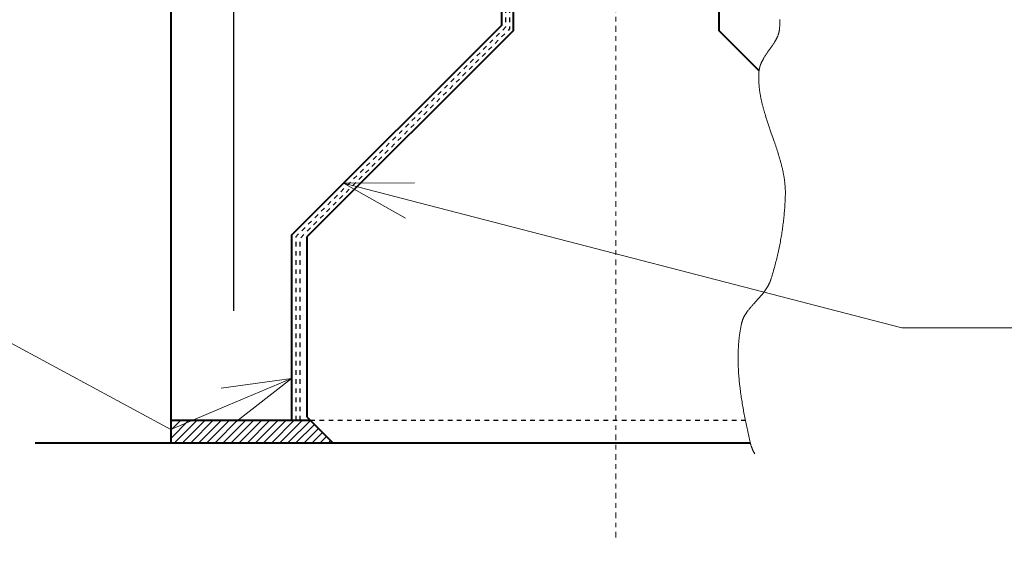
# Model space of a CAD drawing. Extents: x 0 to 958, y 0 to 252.
# Tile 12 of 16: x 264 to 286, y 190 to 202. Entities that reach past the tile are written whole.
import ezdxf
from ezdxf import colors
from ezdxf.entities.mleader import LeaderData, LeaderLine
from ezdxf.math import Vec2, Vec3

# ---------------------------------------------------------------- set-up
doc = ezdxf.new("R2010")
doc.units = 0
doc.header["$MEASUREMENT"] = 0
doc.linetypes.add('Wisdot2', pattern=[0.125, 0.0625, -0.0625])
doc.linetypes.add('Wisdot4', pattern=[0.28125, 0.125, -0.0625, 0.03125, -0.0625])
for name, color, linetype, lineweight in [('B_ANNO_BREAK', 7, 'Continuous', 18), ('B_ANNO_DIM', 7, 'Continuous', 18), ('B_ANNO_TEXT', 7, 'Continuous', 18), ('B_CNTR', 1, 'Wisdot4', 18), ('B_CONC_DECK', 1, 'Continuous', 40), ('B_CONC_GIRD', 50, 'Continuous', 40), ('B_CONC_PIER', 30, 'Continuous', 40), ('B_DETAIL_HIDDEN', 7, 'Wisdot2', 25), ('B_REBAR', 5, 'Continuous', 25)]:
    doc.layers.add(name, color=color, linetype=linetype, lineweight=lineweight)
doc.styles.add('Annotative', font='calibri.ttf', dxfattribs={"height": 0.0625})

# ---------------------------------------------------------------- blocks, each defined once
blk = doc.blocks.new('_Open30')
at = {"color": 0, "linetype": 'ByBlock', "lineweight": -2}
for p, q in [((-1, 0.268), (0, 0)), ((0, 0), (-1, -0.268)), ((0, 0), (-1, 0))]:
    blk.add_line(p, q, dxfattribs=at)
blk = doc.blocks.new('*U124')
at = {"layer": 'B_CONC_DECK', "lineweight": 9}
h = blk.add_hatch(dxfattribs=at)
h.set_pattern_fill('ANSI31', color=256)
h.set_pattern_definition([(45, (-27.77928, 1118.56107), (-0.088388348, 0.088388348), [])])
h.paths.add_polyline_path([(270.4898, 193.3612), (267.4463, 193.3612), (267.4463, 192.8684), (270.9825, 192.8684)])
at = {"layer": 'B_ANNO_BREAK'}
blk.add_lwpolyline([(280.739, 202.1169), (280.7389, 202.1001), (280.7387, 202.0833), (280.7384, 202.0665), (280.738, 202.0497), (280.7374, 202.0329), (280.7368, 202.0162), (280.736, 201.9995), (280.7352, 201.9827), (280.7341, 201.966), (280.733, 201.9494), (280.7317, 201.9327), (280.7303, 201.9161), (280.7295, 201.9078), (280.7286, 201.8995), (280.7276, 201.8912), (280.7265, 201.883), (280.7252, 201.8748), (280.7238, 201.8667), (280.7222, 201.8585), (280.7205, 201.8504), (280.7187, 201.8424), (280.7168, 201.8343), (280.7147, 201.8263), (280.7125, 201.8184), (280.7102, 201.8104), (280.7078, 201.8025), (280.7052, 201.7946), (280.7026, 201.7867), (280.6998, 201.7789), (280.697, 201.7711), (280.694, 201.7633), (280.6909, 201.7555), (280.6878, 201.7478), (280.6845, 201.74), (280.6811, 201.7323), (280.6777, 201.7247), (280.6741, 201.717), (280.6705, 201.7094), (280.6668, 201.7018), (280.663, 201.6942), (280.6591, 201.6866), (280.6552, 201.679), (280.6511, 201.6715), (280.647, 201.664), (280.6429, 201.6565), (280.6386, 201.649), (280.6343, 201.6415), (280.6299, 201.6341), (280.6255, 201.6266), (280.621, 201.6192), (280.6119, 201.6044), (280.6025, 201.5896), (280.593, 201.5749), (280.5833, 201.5602), (280.5734, 201.5456), (280.5635, 201.531), (280.5534, 201.5164), (280.5432, 201.5018), (280.533, 201.4873), (280.5124, 201.4583), (280.4918, 201.4292), (280.4712, 201.4002), (280.4611, 201.3857), (280.451, 201.3711), (280.441, 201.3566), (280.4311, 201.342), (280.4214, 201.3274), (280.4119, 201.3127), (280.4025, 201.298), (280.3933, 201.2832), (280.3888, 201.2759), (280.3844, 201.2685), (280.38, 201.261), (280.3757, 201.2536), (280.3715, 201.2462), (280.3673, 201.2387), (280.3632, 201.2312), (280.3591, 201.2237), (280.3551, 201.2162), (280.3513, 201.2087), (280.3474, 201.2012), (280.3437, 201.1936), (280.3401, 201.186), (280.3365, 201.1784), (280.333, 201.1708), (280.3297, 201.1632), (280.3264, 201.1555), (280.3232, 201.1479), (280.3201, 201.1402), (280.3171, 201.1324), (280.3143, 201.1247), (280.3115, 201.1169), (280.3088, 201.1091), (280.3063, 201.1013), (280.3038, 201.0935), (280.3015, 201.0856), (280.2993, 201.0777), (280.2972, 201.0698), (280.2952, 201.0618), (280.2934, 201.0538), (280.2917, 201.0458), (280.2901, 201.0378), (280.2887, 201.0297), (280.2874, 201.0216), (280.2862, 201.0135), (280.2852, 201.0053), (280.2843, 200.9971), (280.2835, 200.9889), (280.2821, 200.9725), (280.2809, 200.956), (280.2798, 200.9396), (280.2789, 200.9231), (280.2782, 200.9067), (280.2776, 200.8902), (280.2772, 200.8738), (280.2769, 200.8573), (280.2768, 200.8409), (280.2768, 200.8244), (280.277, 200.808), (280.2774, 200.7915), (280.2778, 200.775), (280.2785, 200.7586), (280.2792, 200.7421), (280.2802, 200.7257), (280.2812, 200.7092), (280.2824, 200.6927), (280.2837, 200.6762), (280.2852, 200.6598), (280.2867, 200.6433), (280.2885, 200.6268), (280.2903, 200.6104), (280.2922, 200.5939), (280.2943, 200.5774), (280.2965, 200.5609), (280.2989, 200.5444), (280.3013, 200.528), (280.3038, 200.5115), (280.3065, 200.495), (280.3093, 200.4785), (280.3122, 200.462), (280.3151, 200.4455), (280.3182, 200.4291), (280.3214, 200.4126), (280.3247, 200.3961), (280.3281, 200.3796), (280.3316, 200.3631), (280.3352, 200.3466), (280.3389, 200.3301), (280.3426, 200.3136), (280.3465, 200.2971), (280.3504, 200.2806), (280.3544, 200.2641), (280.3585, 200.2476), (280.3627, 200.2311), (280.367, 200.2146), (280.3713, 200.1981), (280.3757, 200.1816), (280.3802, 200.1651), (280.3848, 200.1486), (280.3894, 200.132), (280.3941, 200.1155), (280.3988, 200.099), (280.4037, 200.0825), (280.4085, 200.066), (280.4135, 200.0495), (280.4235, 200.0164), (280.4337, 199.9834), (280.4442, 199.9504), (280.4548, 199.9173), (280.4655, 199.8843), (280.4765, 199.8512), (280.4875, 199.8182), (280.4987, 199.7851), (280.5099, 199.752), (280.5212, 199.719), (280.5441, 199.6528), (280.59, 199.5205), (280.6129, 199.4543), (280.6242, 199.4212), (280.6355, 199.3881), (280.6466, 199.355), (280.6577, 199.3219), (280.6686, 199.2888), (280.6794, 199.2557), (280.69, 199.2226), (280.7004, 199.1895), (280.7107, 199.1564), (280.7207, 199.1233), (280.7257, 199.1067), (280.7305, 199.0901), (280.7354, 199.0736), (280.7401, 199.057), (280.7448, 199.0405), (280.7495, 199.0239), (280.754, 199.0074), (280.7585, 198.9908), (280.7629, 198.9742), (280.7673, 198.9577), (280.7715, 198.9411), (280.7757, 198.9245), (280.7798, 198.908), (280.7839, 198.8914), (280.7878, 198.8749), (280.7917, 198.8583), (280.7954, 198.8417), (280.7991, 198.8252), (280.8027, 198.8086), (280.8062, 198.792), (280.8096, 198.7755), (280.8129, 198.7589), (280.8161, 198.7423), (280.8192, 198.7258), (280.8222, 198.7092), (280.8251, 198.6927), (280.8279, 198.6761), (280.8306, 198.6595), (280.8331, 198.643), (280.8356, 198.6264), (280.8379, 198.6098), (280.8401, 198.5933), (280.8422, 198.5767), (280.8442, 198.5601), (280.846, 198.5436), (280.8477, 198.527), (280.8493, 198.5104), (280.8508, 198.4939), (280.8521, 198.4773), (280.8533, 198.4607), (280.8544, 198.4442), (280.8553, 198.4276), (280.8561, 198.411), (280.8567, 198.3944), (280.8572, 198.3779), (280.8576, 198.3613), (280.8578, 198.3447), (280.8578, 198.3282), (280.8577, 198.3116), (280.8575, 198.295), (280.8571, 198.2785), (280.8566, 198.2619), (280.8554, 198.2288), (280.8541, 198.1956), (280.8526, 198.1624), (280.8509, 198.1292), (280.8491, 198.096), (280.8471, 198.0627), (280.845, 198.0295), (280.8426, 197.9962), (280.8401, 197.963), (280.8374, 197.9297), (280.8346, 197.8964), (280.8316, 197.8631), (280.8284, 197.8298), (280.8251, 197.7964), (280.8216, 197.7631), (280.8179, 197.7298), (280.814, 197.6964), (280.81, 197.6631), (280.8058, 197.6297), (280.8014, 197.5963), (280.7969, 197.563), (280.7921, 197.5296), (280.7873, 197.4962), (280.7822, 197.4628), (280.777, 197.4295), (280.7716, 197.3961), (280.766, 197.3627), (280.7602, 197.3293), (280.7543, 197.2959), (280.7482, 197.2626), (280.7419, 197.2292), (280.7355, 197.1958), (280.7288, 197.1625), (280.722, 197.1291), (280.7151, 197.0957), (280.7079, 197.0624), (280.7006, 197.0291), (280.6931, 196.9957), (280.6854, 196.9624), (280.6776, 196.9291), (280.6696, 196.8958), (280.6614, 196.8625), (280.653, 196.8292), (280.6444, 196.7959), (280.6357, 196.7627), (280.6268, 196.7294), (280.6177, 196.6962), (280.6084, 196.663), (280.599, 196.6298), (280.5893, 196.5966), (280.5795, 196.5634), (280.5696, 196.5303), (280.5594, 196.4972), (280.5491, 196.4641), (280.5385, 196.431), (280.5359, 196.4227), (280.5331, 196.4145), (280.5302, 196.4064), (280.5272, 196.3983), (280.5241, 196.3902), (280.5209, 196.3822), (280.5176, 196.3742), (280.5142, 196.3663), (280.5108, 196.3584), (280.5072, 196.3506), (280.5036, 196.3428), (280.4999, 196.3351), (280.4961, 196.3274), (280.4922, 196.3197), (280.4882, 196.3121), (280.4841, 196.3045), (280.48, 196.297), (280.4758, 196.2895), (280.4715, 196.282), (280.4672, 196.2746), (280.4628, 196.2672), (280.4583, 196.2599), (280.4537, 196.2526), (280.4491, 196.2453), (280.4444, 196.238), (280.4397, 196.2308), (280.4349, 196.2236), (280.43, 196.2165), (280.4251, 196.2094), (280.4201, 196.2023), (280.415, 196.1952), (280.41, 196.1882), (280.3996, 196.1742), (280.3891, 196.1603), (280.3784, 196.1465), (280.3675, 196.1328), (280.3565, 196.1192), (280.3453, 196.1057), (280.334, 196.0923), (280.3226, 196.0789), (280.311, 196.0656), (280.2994, 196.0523), (280.2877, 196.0392), (280.276, 196.026), (280.2524, 195.9999), (280.2286, 195.9738), (280.2049, 195.9479), (280.1812, 195.922), (280.1695, 195.909), (280.1578, 195.896), (280.1462, 195.8831), (280.1347, 195.8701), (280.1233, 195.857), (280.112, 195.844), (280.1008, 195.8309), (280.0898, 195.8178), (280.0789, 195.8046), (280.0682, 195.7913), (280.0577, 195.778), (280.0474, 195.7647), (280.0373, 195.7513), (280.0323, 195.7445), (280.0274, 195.7378), (280.0225, 195.731), (280.0177, 195.7242), (280.013, 195.7173), (280.0083, 195.7105), (280.0037, 195.7036), (279.9992, 195.6967), (279.9947, 195.6898), (279.9903, 195.6829), (279.9859, 195.6759), (279.9817, 195.6689), (279.9775, 195.6619), (279.9734, 195.6548), (279.9693, 195.6477), (279.9654, 195.6406), (279.9615, 195.6335), (279.9577, 195.6263), (279.954, 195.6191), (279.9504, 195.6118), (279.9468, 195.6046), (279.9434, 195.5973), (279.94, 195.5899), (279.9368, 195.5825), (279.9336, 195.5751), (279.9305, 195.5677), (279.9275, 195.5602), (279.9247, 195.5527), (279.9219, 195.5451), (279.9192, 195.5375), (279.9166, 195.5298), (279.9142, 195.5222), (279.9118, 195.5144), (279.9095, 195.5067), (279.9074, 195.4988), (279.9054, 195.491), (279.9035, 195.4831), (279.9016, 195.4751), (279.8982, 195.4592), (279.8949, 195.4432), (279.8916, 195.4272), (279.8884, 195.4112), (279.8853, 195.3951), (279.8823, 195.379), (279.8794, 195.3629), (279.8765, 195.3468), (279.8738, 195.3306), (279.8711, 195.3145), (279.8685, 195.2983), (279.866, 195.282), (279.8636, 195.2658), (279.8613, 195.2495), (279.859, 195.2332), (279.8568, 195.2169), (279.8547, 195.2006), (279.8527, 195.1843), (279.8507, 195.1679), (279.8489, 195.1515), (279.8471, 195.1351), (279.8454, 195.1187), (279.8437, 195.1022), (279.8422, 195.0857), (279.8407, 195.0692), (279.8393, 195.0527), (279.8379, 195.0362), (279.8367, 195.0197), (279.8355, 195.0031), (279.8344, 194.9865), (279.8333, 194.9699), (279.8324, 194.9533), (279.8315, 194.9367), (279.8306, 194.92), (279.8299, 194.9034), (279.8292, 194.8867), (279.8286, 194.87), (279.828, 194.8533), (279.8275, 194.8365), (279.8271, 194.8198), (279.8268, 194.803), (279.8265, 194.7863), (279.8263, 194.7695), (279.8261, 194.7527), (279.826, 194.7359), (279.826, 194.719), (279.826, 194.7022), (279.8261, 194.6853), (279.8263, 194.6685), (279.8265, 194.6516), (279.8268, 194.6347), (279.8272, 194.6178), (279.8276, 194.6009), (279.8281, 194.584), (279.8286, 194.567), (279.8292, 194.5501), (279.8299, 194.5331), (279.8306, 194.5162), (279.8313, 194.4992), (279.8322, 194.4822), (279.834, 194.4482), (279.836, 194.4142), (279.8383, 194.3801), (279.8408, 194.346), (279.8434, 194.3119), (279.8463, 194.2777), (279.8494, 194.2435), (279.8527, 194.2093), (279.8562, 194.1751), (279.8599, 194.1409), (279.8637, 194.1066), (279.8677, 194.0723), (279.872, 194.0381), (279.8763, 194.0038), (279.8809, 193.9695), (279.8856, 193.9352), (279.8905, 193.9008), (279.8955, 193.8665), (279.9007, 193.8322), (279.906, 193.7979), (279.9115, 193.7636), (279.9171, 193.7293), (279.9228, 193.6951), (279.9287, 193.6608), (279.9347, 193.6265), (279.9408, 193.5923), (279.947, 193.5581), (279.9534, 193.5239), (279.9598, 193.4897), (279.9664, 193.4556), (279.973, 193.4214), (279.9798, 193.3873), (279.9867, 193.3533), (279.9936, 193.3192), (280.0006, 193.2853), (280.0077, 193.2513), (280.0149, 193.2174), (280.0221, 193.1835), (280.0295, 193.1497), (280.0368, 193.1159), (280.0443, 193.0822), (280.0518, 193.0485), (280.0593, 193.0149), (280.0669, 192.9813), (280.0745, 192.9478), (280.0822, 192.9143), (280.0899, 192.8809), (280.0938, 192.8642), (280.0958, 192.8559), (280.0979, 192.8477), (280.1001, 192.8394), (280.1023, 192.8312), (280.1047, 192.823), (280.1071, 192.8149), (280.1096, 192.8067), (280.1123, 192.7987), (280.1149, 192.7906), (280.1177, 192.7826), (280.1206, 192.7746), (280.1235, 192.7667), (280.1265, 192.7587), (280.1297, 192.7509), (280.1328, 192.743), (280.1361, 192.7352), (280.1395, 192.7275), (280.1429, 192.7197), (280.1465, 192.7121), (280.1501, 192.7044), (280.1538, 192.6968), (280.1576, 192.6892), (280.1615, 192.6817), (280.1655, 192.6742), (280.1695, 192.6668), (280.1736, 192.6594), (280.1779, 192.6521), (280.1822, 192.6448), (280.1866, 192.6375), (280.191, 192.6303)], dxfattribs=at)
at = {"layer": 'B_CNTR'}
blk.add_line((277.1595, 190.7999), (277.1595, 238.7978), dxfattribs=at)
at = {"layer": 'B_CONC_DECK'}
for p, q in [((267.4463, 219.1762), (267.4463, 192.8684)), ((267.4463, 193.3612), (270.4898, 193.3612))]:
    blk.add_line(p, q, dxfattribs=at)
at = {"layer": 'B_CONC_DECK', "flags": 128}
blk.add_lwpolyline([(272.37, 219.8152), (272.37, 215.2969), (274.6583, 213.0044), (274.6583, 201.9847), (270.081, 197.4074), (270.081, 193.3612)], dxfattribs=at)
at = {"layer": 'B_CONC_GIRD'}
for p, q in [((274.9155, 213.1214), (274.9155, 201.8714)), ((279.4095, 201.8692), (279.4095, 213.1199)), ((274.9155, 201.8714), (270.4163, 197.3722)), ((280.284, 200.9947), (279.4095, 201.8692)), ((270.4163, 197.3722), (270.4163, 193.4347)), ((270.4163, 193.4347), (270.9825, 192.8684))]:
    blk.add_line(p, q, dxfattribs=at)
at = {"layer": 'B_CONC_PIER'}
blk.add_line((264.4853, 192.8684), (280.0928, 192.8684), dxfattribs=at)
at = {"layer": 'B_DETAIL_HIDDEN'}
blk.add_line((270.4898, 193.3612), (279.9851, 193.3612), dxfattribs=at)
at = {"layer": 'B_DETAIL_HIDDEN', "flags": 128}
for points in [[(272.46, 219.8152), (272.46, 215.3341), (274.7483, 213.0417), (274.7483, 201.9474), (270.171, 197.3701), (270.171, 193.3612)], [(272.55, 219.8152), (272.55, 215.3713), (274.8383, 213.0789), (274.8383, 201.9101), (270.261, 197.3329), (270.261, 193.3612)]]:
    blk.add_lwpolyline(points, dxfattribs=at)
at = {"layer": 'B_REBAR'}
blk.add_line((268.8173, 195.7525), (268.8173, 222.0457), dxfattribs=at)
at = {"layer": 'B_ANNO_TEXT', "style": 'Annotative'}
for tag, p in [('BN2', (248.5041, 219.9396)), ('BN3', (248.4941, 217.4338))]:
    blk.add_attdef(tag, p, '', height=1.5, dxfattribs=at)
blk.add_attdef('BN4', (250.6644, 197.4592), '', height=1.5, rotation=90, dxfattribs=at)
at = {"layer": 'B_ANNO_DIM'}
ml = blk.add_multileader_mtext('Standard', dxfattribs=at)
ml.set_content('OUTSIDE FACE', color=256, style='Annotative')
ml.set_leader_properties(color=256, linetype='ByLayer', lineweight=-1)
ml.set_arrow_properties(name='OPEN30')
ml.build(insert=Vec2(0, 0))
ml.multileader.update_dxf_attribs({"dogleg_length": 0.0625, "arrow_head_size": 1.5, "scale": 24})
ctx = ml.context
ctx.base_point, ctx.scale, ctx.char_height, ctx.arrow_head_size, ctx.landing_gap_size, ctx.plane_origin = Vec3(286.4793, 195.3829), 24, 1.5, 1.5, 0.75, Vec3(271.5546, 203.2996)
notes = []
notes.append((ctx, [(1, (1, 1, 0), (283.4005, 195.3829), (1, 0), 3.0789, [(0, [(271.2127, 198.539), (283.4005, 195.3829)], 0, [])])]))
ctx.mtext.insert, ctx.mtext.width, ctx.mtext.flow_direction = Vec3(287.2293, 196.1438), 27.95302, 5
ml = blk.add_multileader_mtext('Standard', dxfattribs=at)
ml.set_content('\\A1;{\\H0.7x;\\S1#2;}" FILLER', color=256, style='Annotative')
ml.set_leader_properties(color=256, linetype='ByLayer', lineweight=-1)
ml.set_arrow_properties(name='OPEN30')
ml.build(insert=Vec2(0, 0))
ml.multileader.update_dxf_attribs({"text_right_attachment_type": 3, "dogleg_length": 0.0625, "arrow_head_size": 1.5, "scale": 24})
ctx = ml.context
ctx.base_point, ctx.scale, ctx.char_height, ctx.arrow_head_size, ctx.landing_gap_size, ctx.plane_origin = Vec3(246.6472, 188.9561), 24, 1.5, 1.5, 0.75, Vec3(240.7806, 183.229)
ctx.right_attachment = 3
notes.append((ctx, [(1, (1, 1, 0), (258.8146, 188.3432), (-1, 0), 1.5, [(3, [(229.8872, 196.7825), (243.6472, 188.9561), (231.8385, 192.8684), (233.3704, 190.0661)], 0, []), (2, [(270.081, 194.2748), (267.4463, 193.1611), (263.417, 195.3374)], 0, [])])]))
ctx.mtext.insert, ctx.mtext.flow_direction = Vec3(247.3972, 189.7096), 5
for ctx, leaders in notes:
    for number, flags, end, landing, length, lines in leaders:
        leader = LeaderData()
        leader.index, (leader.has_last_leader_line, leader.has_dogleg_vector, leader.attachment_direction) = number, flags
        leader.last_leader_point, leader.dogleg_vector, leader.dogleg_length = Vec3(end), Vec3(landing), length
        for number, points, colour, breaks in lines:
            line = LeaderLine()
            line.index, line.vertices, line.color, line.breaks = number, Vec3.list(points), colors.encode_raw_color(colour), breaks
            leader.lines.append(line)
        ctx.leaders.append(leader)

msp = doc.modelspace()

# ---------------------------------------------------------------- block references
msp.add_blockref('*U124', (0, 0))

doc.saveas('drawing.dxf')
